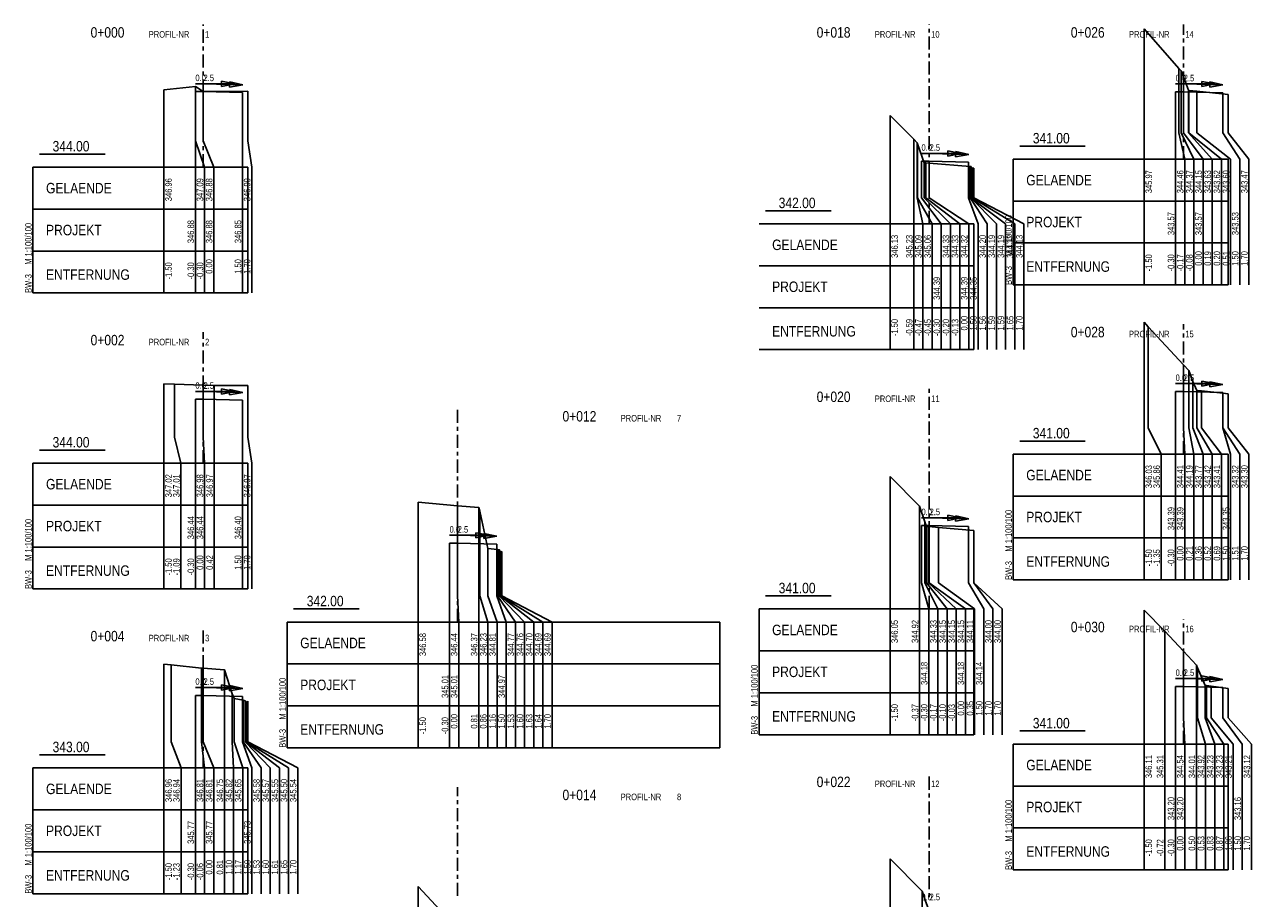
# Model space of a CAD drawing. Extents: x 3526101 to 3532074, y 5644640 to 5646351.
# Tile 3 of 5: x 3531234 to 3531702, y 5646017 to 5646351. Entities that reach past the tile are written whole.
import ezdxf

# ---------------------------------------------------------------- set-up
doc = ezdxf.new("R2010")
doc.units = 0
doc.header["$MEASUREMENT"] = 0
for name, color, linetype in [('54', 10, 'Continuous'), ('54_TXT', 10, 'Continuous'), ('55', 7, 'Continuous'), ('55_txt', 7, 'Continuous'), ('GELFBPR_01', 7, 'Continuous'), ('GELFBPR_03', 1, 'Continuous')]:
    doc.layers.add(name, color=color, linetype=linetype)
doc.styles.add('EARZ_EQ', font='EARZ_EQ.SHX', dxfattribs={"width": 0.875})

msp = doc.modelspace()

# ---------------------------------------------------------------- linework, layer by layer
at = {"layer": '54'}
for points in [[(3531298.81, 5646324.99), (3531301.81, 5646324.99), (3531316.81, 5646324.62)], [(3531672.93, 5646324.91), (3531675.93, 5646324.91), (3531690.93, 5646324.53)], [(3531575.93, 5646298.41), (3531578.93, 5646298.41), (3531593.93, 5646298.03)], [(3531298.81, 5646207.54), (3531301.81, 5646207.54), (3531316.81, 5646207.18)], [(3531672.93, 5646210.53), (3531675.93, 5646210.53), (3531690.93, 5646210.15)], [(3531575.93, 5646159.32), (3531578.93, 5646159.32), (3531593.93, 5646158.95)], [(3531395.82, 5646152.64), (3531398.82, 5646152.64), (3531413.82, 5646152.26)], [(3531298.81, 5646094.55), (3531301.81, 5646094.55), (3531316.81, 5646094.17)], [(3531672.93, 5646097.95), (3531675.93, 5646097.95), (3531690.93, 5646097.57)]]:
    msp.add_lwpolyline(points, dxfattribs=at)
at = {"layer": '55'}
for points in [[(3531660.93, 5646348.95), (3531674.22, 5646333.84), (3531675.11, 5646332.87), (3531675.93, 5646330.68), (3531677.86, 5646325.53), (3531677.93, 5646325.37), (3531681.05, 5646325.18), (3531692.93, 5646323.87)], [(3531286.81, 5646325.73), (3531298.82, 5646327), (3531301.81, 5646324.99), (3531318.81, 5646325.14)], [(3531563.93, 5646315.81), (3531573.01, 5646306.78), (3531574.28, 5646305.4), (3531574.43, 5646305.08), (3531576.94, 5646297.8), (3531577.65, 5646297.8), (3531578.93, 5646297.7), (3531594.52, 5646296.47), (3531594.81, 5646296.44), (3531594.82, 5646296.4), (3531595.38, 5646295.74), (3531595.93, 5646295.76)], [(3531660.93, 5646236.96), (3531662.46, 5646235.22), (3531675.93, 5646220.73), (3531678, 5646218.5), (3531679.55, 5646214.36), (3531681.09, 5646210.87), (3531682.86, 5646210.77), (3531690.99, 5646209.87), (3531692.93, 5646209.61)], [(3531286.81, 5646213.39), (3531290.88, 5646213.29), (3531301.81, 5646212.98), (3531306, 5646212.86), (3531318.81, 5646212.85)], [(3531563.93, 5646178.06), (3531575.22, 5646166.71), (3531577.26, 5646160.77), (3531577.91, 5646159.05), (3531578.64, 5646159), (3531578.93, 5646158.97), (3531582.4, 5646158.59), (3531595.9, 5646157.53), (3531595.93, 5646157.49)], [(3531383.82, 5646168.32), (3531398.82, 5646166.95), (3531406.95, 5646166.21), (3531407.4, 5646164.8), (3531410.38, 5646150.6), (3531414.16, 5646150.27), (3531414.81, 5646150.15), (3531415.13, 5646149.49), (3531415.2, 5646149.39), (3531415.82, 5646149.41)], [(3531660.93, 5646127.03), (3531668.76, 5646119.08), (3531675.93, 5646111.36), (3531680.88, 5646106.03), (3531681.23, 5646105.1), (3531684.25, 5646098.27), (3531684.67, 5646098.25), (3531686.56, 5646098.04), (3531692.93, 5646097.19)], [(3531286.82, 5646106.47), (3531289.5, 5646106.2), (3531301.18, 5646104.98), (3531301.81, 5646104.93), (3531309.89, 5646104.33), (3531312.84, 5646095.09), (3531313.55, 5646093.31), (3531317.09, 5646092.65), (3531317.83, 5646092.52), (3531317.92, 5646092.36), (3531318.3, 5646091.82), (3531318.81, 5646092.29)], [(3531563.93, 5646032.16), (3531576.14, 5646019.87), (3531577.49, 5646015.95), (3531578.88, 5646012.27), (3531578.93, 5646012.27), (3531580.44, 5646012.18), (3531588.5, 5646011.29), (3531595.92, 5646010.7)], [(3531383.82, 5646021.62), (3531392.17, 5646012.53), (3531394.59, 5646007.48), (3531394.91, 5646006.56), (3531398.82, 5646006.52), (3531407.03, 5646006.45), (3531409.87, 5646006.22), (3531414.76, 5646005.69), (3531415.07, 5646005.05), (3531415.17, 5646004.93), (3531415.82, 5646004.95)]]:
    msp.add_lwpolyline(points, dxfattribs=at)
at = {"layer": 'GELFBPR_01'}
for p, q in [((3531660.93, 5646348.95), (3531660.93, 5646251.21)), ((3531674.22, 5646333.84), (3531674.22, 5646309.21)), ((3531675.11, 5646309.21), (3531675.11, 5646332.87)), ((3531308.81, 5646327.99), (3531308.81, 5646328.99)), ((3531308.81, 5646328.99), (3531313.81, 5646327.99)), ((3531311.88, 5646327.74), (3531311.91, 5646328.74)), ((3531311.91, 5646328.74), (3531316.88, 5646327.62)), ((3531675.93, 5646330.68), (3531675.93, 5646309.21)), ((3531682.93, 5646327.91), (3531682.93, 5646328.91)), ((3531682.93, 5646328.91), (3531687.93, 5646327.91)), ((3531686.01, 5646327.66), (3531686.03, 5646328.66)), ((3531686.03, 5646328.66), (3531691, 5646327.53)), ((3531286.81, 5646325.73), (3531286.81, 5646248.15)), ((3531298.81, 5646327.99), (3531313.81, 5646327.99)), ((3531298.81, 5646306.15), (3531298.81, 5646324.99)), ((3531298.82, 5646327), (3531298.82, 5646306.15)), ((3531301.81, 5646306.15), (3531301.81, 5646324.99)), ((3531301.89, 5646327.99), (3531316.88, 5646327.62)), ((3531308.81, 5646327.99), (3531308.81, 5646326.99)), ((3531308.81, 5646326.99), (3531313.81, 5646327.99)), ((3531311.88, 5646327.74), (3531311.86, 5646326.74)), ((3531311.86, 5646326.74), (3531316.88, 5646327.62)), ((3531316.81, 5646306.15), (3531316.81, 5646324.62)), ((3531318.81, 5646325.14), (3531318.81, 5646306.15)), ((3531672.93, 5646327.91), (3531687.93, 5646327.91)), ((3531672.93, 5646309.21), (3531672.93, 5646324.91)), ((3531676.01, 5646327.91), (3531691, 5646327.53)), ((3531677.86, 5646309.21), (3531677.86, 5646325.53)), ((3531677.93, 5646325.37), (3531677.93, 5646309.21)), ((3531681.05, 5646309.21), (3531681.05, 5646325.18)), ((3531682.93, 5646327.91), (3531682.93, 5646326.91)), ((3531682.93, 5646326.91), (3531687.93, 5646327.91)), ((3531686.01, 5646327.66), (3531685.98, 5646326.66)), ((3531685.98, 5646326.66), (3531691, 5646327.53)), ((3531690.93, 5646324.53), (3531690.93, 5646309.21)), ((3531692.93, 5646309.21), (3531692.93, 5646323.87)), ((3531563.93, 5646315.81), (3531563.93, 5646226.51)), ((3531298.81, 5646296.15), (3531298.81, 5646306.15)), ((3531298.82, 5646306.15), (3531302.31, 5646296.15)), ((3531305.81, 5646296.15), (3531301.81, 5646306.15)), ((3531316.81, 5646296.15), (3531316.81, 5646306.15)), ((3531318.81, 5646306.15), (3531320.31, 5646296.15)), ((3531573.01, 5646284.51), (3531573.01, 5646306.78)), ((3531574.28, 5646305.4), (3531574.28, 5646284.51)), ((3531574.43, 5646284.51), (3531574.43, 5646305.08)), ((3531672.93, 5646299.21), (3531672.93, 5646309.21)), ((3531674.22, 5646309.21), (3531676.43, 5646299.21)), ((3531679.93, 5646299.21), (3531675.11, 5646309.21)), ((3531675.93, 5646309.21), (3531683.43, 5646299.21)), ((3531686.93, 5646299.21), (3531677.86, 5646309.21)), ((3531677.93, 5646309.21), (3531690.43, 5646299.21)), ((3531693.93, 5646299.21), (3531681.05, 5646309.21)), ((3531690.93, 5646309.21), (3531697.43, 5646299.21)), ((3531700.93, 5646299.21), (3531692.93, 5646309.21)), ((3531239.31, 5646301.15), (3531264.31, 5646301.15)), ((3531575.93, 5646301.41), (3531590.93, 5646301.41)), ((3531579.01, 5646301.4), (3531594, 5646301.02)), ((3531585.93, 5646301.41), (3531585.93, 5646302.41)), ((3531585.93, 5646302.41), (3531590.93, 5646301.41)), ((3531585.93, 5646301.41), (3531585.93, 5646300.41)), ((3531585.93, 5646300.41), (3531590.93, 5646301.41)), ((3531589.01, 5646301.15), (3531588.98, 5646300.15)), ((3531588.98, 5646300.15), (3531594, 5646301.02)), ((3531589.01, 5646301.15), (3531589.03, 5646302.15)), ((3531589.03, 5646302.15), (3531594, 5646301.02)), ((3531613.43, 5646304.21), (3531638.43, 5646304.21)), ((3531236.81, 5646248.15), (3531236.81, 5646296.15)), ((3531298.81, 5646296.15), (3531298.81, 5646248.15)), ((3531302.31, 5646296.15), (3531302.31, 5646248.15)), ((3531305.81, 5646296.15), (3531305.81, 5646248.15)), ((3531316.81, 5646296.15), (3531316.81, 5646248.15)), ((3531318.81, 5646296.15), (3531318.81, 5646248.15)), ((3531320.31, 5646296.15), (3531320.31, 5646248.15)), ((3531575.93, 5646298.41), (3531575.93, 5646284.51)), ((3531576.94, 5646284.51), (3531576.94, 5646297.8)), ((3531577.65, 5646297.8), (3531577.65, 5646284.51)), ((3531578.93, 5646298.41), (3531578.93, 5646297.7)), ((3531578.93, 5646284.51), (3531578.93, 5646297.7)), ((3531593.93, 5646284.51), (3531593.93, 5646298.03)), ((3531594.52, 5646296.47), (3531594.52, 5646284.51)), ((3531594.81, 5646284.51), (3531594.81, 5646296.44)), ((3531594.82, 5646296.4), (3531594.82, 5646284.51)), ((3531595.38, 5646284.51), (3531595.38, 5646295.74)), ((3531595.93, 5646295.76), (3531595.93, 5646284.51)), ((3531610.93, 5646251.21), (3531610.93, 5646299.21)), ((3531672.93, 5646299.21), (3531672.93, 5646251.21)), ((3531676.43, 5646299.21), (3531676.43, 5646251.21)), ((3531679.93, 5646299.21), (3531679.93, 5646251.21)), ((3531683.43, 5646299.21), (3531683.43, 5646251.21)), ((3531686.93, 5646299.21), (3531686.93, 5646251.21)), ((3531690.43, 5646299.21), (3531690.43, 5646251.21)), ((3531692.93, 5646299.21), (3531692.93, 5646251.21)), ((3531693.93, 5646299.21), (3531693.93, 5646251.21)), ((3531697.43, 5646299.21), (3531697.43, 5646251.21)), ((3531700.93, 5646299.21), (3531700.93, 5646251.21)), ((3531573.01, 5646274.51), (3531573.01, 5646284.51)), ((3531574.28, 5646284.51), (3531576.51, 5646274.51)), ((3531580.01, 5646274.51), (3531574.43, 5646284.51)), ((3531575.93, 5646284.51), (3531583.51, 5646274.51)), ((3531587.01, 5646274.51), (3531576.94, 5646284.51)), ((3531577.65, 5646284.51), (3531590.51, 5646274.51)), ((3531594.01, 5646274.51), (3531578.93, 5646284.51)), ((3531597.51, 5646274.51), (3531593.93, 5646284.51)), ((3531594.52, 5646284.51), (3531601.01, 5646274.51)), ((3531604.51, 5646274.51), (3531594.81, 5646284.51)), ((3531594.82, 5646284.51), (3531608.01, 5646274.51)), ((3531611.51, 5646274.51), (3531595.38, 5646284.51)), ((3531595.93, 5646284.51), (3531615.01, 5646274.51)), ((3531610.93, 5646283.21), (3531692.93, 5646283.21)), ((3531236.81, 5646280.15), (3531318.81, 5646280.15)), ((3531516.43, 5646279.51), (3531541.43, 5646279.51)), ((3531573.01, 5646274.51), (3531573.01, 5646226.51)), ((3531576.51, 5646274.51), (3531576.51, 5646226.51)), ((3531580.01, 5646274.51), (3531580.01, 5646226.51)), ((3531583.51, 5646274.51), (3531583.51, 5646226.51)), ((3531587.01, 5646274.51), (3531587.01, 5646226.51)), ((3531590.51, 5646274.51), (3531590.51, 5646226.51)), ((3531594.01, 5646274.51), (3531594.01, 5646226.51)), ((3531595.93, 5646274.51), (3531595.93, 5646226.51)), ((3531597.51, 5646274.51), (3531597.51, 5646226.51)), ((3531601.01, 5646274.51), (3531601.01, 5646226.51)), ((3531604.51, 5646274.51), (3531604.51, 5646226.51)), ((3531608.01, 5646274.51), (3531608.01, 5646226.51)), ((3531611.51, 5646274.51), (3531611.51, 5646226.51)), ((3531615.01, 5646274.51), (3531615.01, 5646226.51)), ((3531236.81, 5646264.15), (3531318.81, 5646264.15)), ((3531610.93, 5646267.21), (3531692.93, 5646267.21)), ((3531513.93, 5646258.51), (3531595.93, 5646258.51)), ((3531692.93, 5646251.21), (3531610.93, 5646251.21)), ((3531318.81, 5646248.15), (3531236.81, 5646248.15)), ((3531513.93, 5646242.51), (3531595.93, 5646242.51)), ((3531660.93, 5646236.96), (3531660.93, 5646138.63)), ((3531662.46, 5646196.63), (3531662.46, 5646235.22)), ((3531595.93, 5646226.51), (3531513.93, 5646226.51)), ((3531675.93, 5646196.63), (3531675.93, 5646220.73)), ((3531678, 5646196.63), (3531678, 5646218.5)), ((3531286.81, 5646213.39), (3531286.81, 5646135.16)), ((3531290.88, 5646193.16), (3531290.88, 5646213.29)), ((3531301.81, 5646193.16), (3531301.81, 5646212.98)), ((3531306, 5646193.16), (3531306, 5646212.86)), ((3531308.81, 5646210.54), (3531308.81, 5646211.55)), ((3531308.81, 5646211.55), (3531313.81, 5646210.54)), ((3531311.88, 5646210.3), (3531311.91, 5646211.3)), ((3531311.91, 5646211.3), (3531316.88, 5646210.17)), ((3531318.81, 5646193.16), (3531318.81, 5646212.85)), ((3531672.93, 5646213.53), (3531687.93, 5646213.53)), ((3531676.01, 5646213.53), (3531691, 5646213.15)), ((3531679.55, 5646214.36), (3531679.55, 5646196.63)), ((3531682.93, 5646213.53), (3531682.93, 5646214.53)), ((3531682.93, 5646214.53), (3531687.93, 5646213.53)), ((3531682.93, 5646213.53), (3531682.93, 5646212.53)), ((3531682.93, 5646212.53), (3531687.93, 5646213.53)), ((3531686.01, 5646213.28), (3531685.98, 5646212.28)), ((3531685.98, 5646212.28), (3531691, 5646213.15)), ((3531686.01, 5646213.28), (3531686.03, 5646214.28)), ((3531686.03, 5646214.28), (3531691, 5646213.15)), ((3531298.81, 5646210.54), (3531313.81, 5646210.54)), ((3531298.81, 5646207.54), (3531298.81, 5646193.16)), ((3531301.89, 5646210.54), (3531316.88, 5646210.17)), ((3531308.81, 5646210.54), (3531308.81, 5646209.55)), ((3531308.81, 5646209.55), (3531313.81, 5646210.54)), ((3531311.88, 5646210.3), (3531311.86, 5646209.3)), ((3531311.86, 5646209.3), (3531316.88, 5646210.17)), ((3531316.81, 5646207.18), (3531316.81, 5646193.16)), ((3531672.93, 5646210.53), (3531672.93, 5646196.63)), ((3531681.09, 5646196.63), (3531681.09, 5646210.87)), ((3531682.86, 5646210.77), (3531682.86, 5646196.63)), ((3531690.93, 5646196.63), (3531690.93, 5646210.15)), ((3531690.99, 5646209.87), (3531690.99, 5646196.63)), ((3531692.93, 5646196.63), (3531692.93, 5646209.61)), ((3531293.31, 5646183.16), (3531290.88, 5646193.16)), ((3531298.81, 5646193.16), (3531298.81, 5646183.16)), ((3531302.31, 5646183.16), (3531301.81, 5646193.16)), ((3531306, 5646183.16), (3531306, 5646193.16)), ((3531316.81, 5646193.16), (3531316.81, 5646183.16)), ((3531320.31, 5646183.16), (3531318.81, 5646193.16)), ((3531667.43, 5646186.63), (3531662.46, 5646196.63)), ((3531672.93, 5646196.63), (3531672.93, 5646186.63)), ((3531676.43, 5646186.63), (3531675.93, 5646196.63)), ((3531679.93, 5646186.63), (3531678, 5646196.63)), ((3531679.55, 5646196.63), (3531683.43, 5646186.63)), ((3531686.93, 5646186.63), (3531681.09, 5646196.63)), ((3531682.86, 5646196.63), (3531690.43, 5646186.63)), ((3531693.93, 5646186.63), (3531690.93, 5646196.63)), ((3531690.99, 5646196.63), (3531697.43, 5646186.63)), ((3531700.93, 5646186.63), (3531692.93, 5646196.63)), ((3531239.31, 5646188.16), (3531264.31, 5646188.16)), ((3531613.43, 5646191.63), (3531638.43, 5646191.63)), ((3531236.81, 5646135.16), (3531236.81, 5646183.16)), ((3531293.31, 5646183.16), (3531293.31, 5646135.16)), ((3531298.81, 5646183.16), (3531298.81, 5646135.16)), ((3531302.31, 5646183.16), (3531302.31, 5646135.16)), ((3531306, 5646183.16), (3531306, 5646135.16)), ((3531316.81, 5646183.16), (3531316.81, 5646135.16)), ((3531318.81, 5646183.16), (3531318.81, 5646135.16)), ((3531320.31, 5646183.16), (3531320.31, 5646135.16)), ((3531610.93, 5646138.63), (3531610.93, 5646186.63)), ((3531667.43, 5646186.63), (3531667.43, 5646138.63)), ((3531672.93, 5646186.63), (3531672.93, 5646138.63)), ((3531676.43, 5646186.63), (3531676.43, 5646138.63)), ((3531679.93, 5646186.63), (3531679.93, 5646138.63)), ((3531683.43, 5646186.63), (3531683.43, 5646138.63)), ((3531686.93, 5646186.63), (3531686.93, 5646138.63)), ((3531690.43, 5646186.63), (3531690.43, 5646138.63)), ((3531692.93, 5646186.63), (3531692.93, 5646138.63)), ((3531693.93, 5646186.63), (3531693.93, 5646138.63)), ((3531697.43, 5646186.63), (3531697.43, 5646138.63)), ((3531700.93, 5646186.63), (3531700.93, 5646138.63)), ((3531563.93, 5646178.06), (3531563.93, 5646079.52)), ((3531610.93, 5646170.63), (3531692.93, 5646170.63)), ((3531236.81, 5646167.16), (3531318.81, 5646167.16)), ((3531383.82, 5646168.32), (3531383.82, 5646074.54)), ((3531398.82, 5646166.95), (3531398.82, 5646132.54)), ((3531406.95, 5646132.54), (3531406.95, 5646166.21)), ((3531407.4, 5646164.8), (3531407.4, 5646132.54)), ((3531575.22, 5646137.52), (3531575.22, 5646166.71)), ((3531575.93, 5646162.32), (3531590.93, 5646162.32)), ((3531577.26, 5646137.52), (3531577.26, 5646160.77)), ((3531579.01, 5646162.32), (3531594, 5646161.95)), ((3531585.93, 5646162.32), (3531585.93, 5646163.32)), ((3531585.93, 5646163.32), (3531590.93, 5646162.32)), ((3531585.93, 5646162.32), (3531585.93, 5646161.32)), ((3531585.93, 5646161.32), (3531590.93, 5646162.32)), ((3531589, 5646162.07), (3531588.98, 5646161.07)), ((3531588.98, 5646161.07), (3531594, 5646161.95)), ((3531589, 5646162.07), (3531589.03, 5646163.07)), ((3531589.03, 5646163.07), (3531594, 5646161.95)), ((3531395.82, 5646155.64), (3531410.82, 5646155.64)), ((3531398.9, 5646155.64), (3531413.89, 5646155.26)), ((3531405.82, 5646155.64), (3531405.82, 5646156.64)), ((3531405.82, 5646156.64), (3531410.82, 5646155.64)), ((3531405.82, 5646155.64), (3531405.82, 5646154.64)), ((3531405.82, 5646154.64), (3531410.82, 5646155.64)), ((3531408.9, 5646155.39), (3531408.87, 5646154.39)), ((3531408.87, 5646154.39), (3531413.89, 5646155.26)), ((3531408.9, 5646155.39), (3531408.92, 5646156.39)), ((3531408.92, 5646156.39), (3531413.89, 5646155.26)), ((3531575.93, 5646159.32), (3531575.93, 5646137.52)), ((3531577.91, 5646159.05), (3531577.91, 5646137.52)), ((3531578.64, 5646137.52), (3531578.64, 5646159)), ((3531578.93, 5646158.97), (3531578.93, 5646159.32)), ((3531578.93, 5646158.97), (3531578.93, 5646137.52)), ((3531582.4, 5646158.59), (3531582.4, 5646137.52)), ((3531593.93, 5646137.52), (3531593.93, 5646158.95)), ((3531595.9, 5646157.53), (3531595.9, 5646137.52)), ((3531595.93, 5646137.52), (3531595.93, 5646157.49)), ((3531236.81, 5646151.16), (3531318.81, 5646151.16)), ((3531395.82, 5646132.54), (3531395.82, 5646152.64)), ((3531410.38, 5646132.54), (3531410.38, 5646150.6)), ((3531413.82, 5646152.26), (3531413.82, 5646132.54)), ((3531414.16, 5646132.54), (3531414.16, 5646150.27)), ((3531610.93, 5646154.63), (3531692.93, 5646154.63)), ((3531414.81, 5646150.15), (3531414.81, 5646132.54)), ((3531415.13, 5646132.54), (3531415.13, 5646149.49)), ((3531415.2, 5646149.39), (3531415.2, 5646132.54)), ((3531415.82, 5646132.54), (3531415.82, 5646149.41)), ((3531575.22, 5646127.52), (3531575.22, 5646137.52)), ((3531575.93, 5646137.52), (3531578.72, 5646127.52)), ((3531582.22, 5646127.52), (3531577.26, 5646137.52)), ((3531577.91, 5646137.52), (3531585.72, 5646127.52)), ((3531589.22, 5646127.52), (3531578.64, 5646137.52)), ((3531578.93, 5646137.52), (3531592.72, 5646127.52)), ((3531582.4, 5646137.52), (3531596.22, 5646127.52)), ((3531599.72, 5646127.52), (3531593.93, 5646137.52)), ((3531595.9, 5646137.52), (3531603.22, 5646127.52)), ((3531606.72, 5646127.52), (3531595.93, 5646137.52)), ((3531692.93, 5646138.63), (3531610.93, 5646138.63)), ((3531318.81, 5646135.16), (3531236.81, 5646135.16)), ((3531395.82, 5646122.54), (3531395.82, 5646132.54)), ((3531398.82, 5646132.54), (3531399.32, 5646122.54)), ((3531406.95, 5646122.54), (3531406.95, 5646132.54)), ((3531407.4, 5646132.54), (3531410.45, 5646122.54)), ((3531413.95, 5646122.54), (3531410.38, 5646132.54)), ((3531413.82, 5646132.54), (3531417.45, 5646122.54)), ((3531420.95, 5646122.54), (3531414.16, 5646132.54)), ((3531414.81, 5646132.54), (3531424.45, 5646122.54)), ((3531427.95, 5646122.54), (3531415.13, 5646132.54)), ((3531415.2, 5646132.54), (3531431.45, 5646122.54)), ((3531434.95, 5646122.54), (3531415.82, 5646132.54)), ((3531516.43, 5646132.52), (3531541.43, 5646132.52)), ((3531336.31, 5646127.54), (3531361.31, 5646127.54)), ((3531513.93, 5646079.52), (3531513.93, 5646127.52)), ((3531575.22, 5646127.52), (3531575.22, 5646079.52)), ((3531578.72, 5646127.52), (3531578.72, 5646079.52)), ((3531582.22, 5646127.52), (3531582.22, 5646079.52)), ((3531585.72, 5646127.52), (3531585.72, 5646079.52)), ((3531589.22, 5646127.52), (3531589.22, 5646079.52)), ((3531592.72, 5646127.52), (3531592.72, 5646079.52)), ((3531595.93, 5646127.52), (3531595.93, 5646079.52)), ((3531596.22, 5646127.52), (3531596.22, 5646079.52)), ((3531599.72, 5646127.52), (3531599.72, 5646079.52)), ((3531603.22, 5646127.52), (3531603.22, 5646079.52)), ((3531606.72, 5646127.52), (3531606.72, 5646079.52)), ((3531660.93, 5646127.03), (3531660.93, 5646027.95)), ((3531333.81, 5646074.54), (3531333.81, 5646122.54)), ((3531395.82, 5646122.54), (3531395.82, 5646074.54)), ((3531399.32, 5646122.54), (3531399.32, 5646074.54)), ((3531406.95, 5646122.54), (3531406.95, 5646074.54)), ((3531410.45, 5646122.54), (3531410.45, 5646074.54)), ((3531413.95, 5646122.54), (3531413.95, 5646074.54)), ((3531417.45, 5646122.54), (3531417.45, 5646074.54)), ((3531420.95, 5646122.54), (3531420.95, 5646074.54)), ((3531424.45, 5646122.54), (3531424.45, 5646074.54)), ((3531427.95, 5646122.54), (3531427.95, 5646074.54)), ((3531431.45, 5646122.54), (3531431.45, 5646074.54)), ((3531434.95, 5646122.54), (3531434.95, 5646074.54)), ((3531498.93, 5646122.54), (3531498.93, 5646074.54)), ((3531668.76, 5646085.95), (3531668.76, 5646119.08)), ((3531513.93, 5646111.52), (3531595.93, 5646111.52)), ((3531675.93, 5646085.95), (3531675.93, 5646111.36)), ((3531286.82, 5646106.47), (3531286.82, 5646018.85)), ((3531289.5, 5646076.85), (3531289.5, 5646106.2)), ((3531301.18, 5646076.85), (3531301.18, 5646104.98)), ((3531301.81, 5646104.93), (3531301.81, 5646076.85)), ((3531309.89, 5646076.85), (3531309.89, 5646104.33)), ((3531333.81, 5646106.54), (3531498.93, 5646106.54)), ((3531680.88, 5646085.95), (3531680.88, 5646106.03)), ((3531681.23, 5646105.1), (3531681.23, 5646085.95)), ((3531672.93, 5646100.95), (3531687.93, 5646100.95)), ((3531676.01, 5646100.95), (3531691, 5646100.57)), ((3531682.93, 5646100.95), (3531682.93, 5646101.95)), ((3531682.93, 5646101.95), (3531687.93, 5646100.95)), ((3531682.93, 5646100.95), (3531682.93, 5646099.95)), ((3531682.93, 5646099.95), (3531687.93, 5646100.95)), ((3531686.01, 5646100.7), (3531685.98, 5646099.7)), ((3531685.98, 5646099.7), (3531691, 5646100.57)), ((3531686.01, 5646100.7), (3531686.03, 5646101.7)), ((3531686.03, 5646101.7), (3531691, 5646100.57)), ((3531298.81, 5646097.55), (3531313.81, 5646097.55)), ((3531298.81, 5646094.55), (3531298.81, 5646076.85)), ((3531301.89, 5646097.55), (3531316.88, 5646097.17)), ((3531308.81, 5646097.55), (3531308.81, 5646098.55)), ((3531308.81, 5646098.55), (3531313.81, 5646097.55)), ((3531308.81, 5646097.55), (3531308.81, 5646096.55)), ((3531308.81, 5646096.55), (3531313.81, 5646097.55)), ((3531311.89, 5646097.3), (3531311.86, 5646096.3)), ((3531311.86, 5646096.3), (3531316.88, 5646097.17)), ((3531311.89, 5646097.3), (3531311.91, 5646098.3)), ((3531311.91, 5646098.3), (3531316.88, 5646097.17)), ((3531312.84, 5646095.09), (3531312.84, 5646076.85)), ((3531316.81, 5646094.17), (3531316.81, 5646076.85)), ((3531513.93, 5646095.52), (3531595.93, 5646095.52)), ((3531672.93, 5646097.95), (3531672.93, 5646085.95)), ((3531684.25, 5646085.95), (3531684.25, 5646098.27)), ((3531684.67, 5646098.25), (3531684.67, 5646085.95)), ((3531686.56, 5646085.95), (3531686.56, 5646098.04)), ((3531690.93, 5646097.57), (3531690.93, 5646085.95)), ((3531692.93, 5646085.95), (3531692.93, 5646097.19)), ((3531313.55, 5646076.85), (3531313.55, 5646093.31)), ((3531317.09, 5646076.85), (3531317.09, 5646092.65)), ((3531317.83, 5646092.52), (3531317.83, 5646076.85)), ((3531317.92, 5646076.85), (3531317.92, 5646092.36)), ((3531318.3, 5646091.82), (3531318.3, 5646076.85)), ((3531318.81, 5646076.85), (3531318.81, 5646092.29)), ((3531333.81, 5646090.54), (3531498.93, 5646090.54)), ((3531668.76, 5646075.95), (3531668.76, 5646085.95)), ((3531672.93, 5646085.95), (3531672.93, 5646075.95)), ((3531676.43, 5646075.95), (3531675.93, 5646085.95)), ((3531680.88, 5646075.95), (3531680.88, 5646085.95)), ((3531681.23, 5646085.95), (3531684.38, 5646075.95)), ((3531687.88, 5646075.95), (3531684.25, 5646085.95)), ((3531684.67, 5646085.95), (3531691.38, 5646075.95)), ((3531694.88, 5646075.95), (3531686.56, 5646085.95)), ((3531690.93, 5646085.95), (3531698.38, 5646075.95)), ((3531701.88, 5646075.95), (3531692.93, 5646085.95)), ((3531613.43, 5646080.95), (3531638.43, 5646080.95)), ((3531293.32, 5646066.85), (3531289.5, 5646076.85)), ((3531298.81, 5646076.85), (3531298.81, 5646066.85)), ((3531302.31, 5646066.85), (3531301.18, 5646076.85)), ((3531301.81, 5646076.85), (3531305.81, 5646066.85)), ((3531309.89, 5646066.85), (3531309.89, 5646076.85)), ((3531312.84, 5646076.85), (3531313.39, 5646066.85)), ((3531316.89, 5646066.85), (3531313.55, 5646076.85)), ((3531316.81, 5646076.85), (3531320.39, 5646066.85)), ((3531323.89, 5646066.85), (3531317.09, 5646076.85)), ((3531317.83, 5646076.85), (3531327.39, 5646066.85)), ((3531330.89, 5646066.85), (3531317.92, 5646076.85)), ((3531318.3, 5646076.85), (3531334.39, 5646066.85)), ((3531337.89, 5646066.85), (3531318.81, 5646076.85)), ((3531595.93, 5646079.52), (3531513.93, 5646079.52)), ((3531610.93, 5646027.95), (3531610.93, 5646075.95)), ((3531668.76, 5646075.95), (3531668.76, 5646027.95)), ((3531672.93, 5646075.95), (3531672.93, 5646027.95)), ((3531676.43, 5646075.95), (3531676.43, 5646027.95)), ((3531680.88, 5646075.95), (3531680.88, 5646027.95)), ((3531684.38, 5646075.95), (3531684.38, 5646027.95)), ((3531687.88, 5646075.95), (3531687.88, 5646027.95)), ((3531691.38, 5646075.95), (3531691.38, 5646027.95)), ((3531692.93, 5646075.95), (3531692.93, 5646027.95)), ((3531694.88, 5646075.95), (3531694.88, 5646027.95)), ((3531698.38, 5646075.95), (3531698.38, 5646027.95)), ((3531701.88, 5646075.95), (3531701.88, 5646027.95)), ((3531239.31, 5646071.85), (3531264.31, 5646071.85)), ((3531498.93, 5646074.54), (3531333.81, 5646074.54)), ((3531236.81, 5646018.85), (3531236.81, 5646066.85)), ((3531293.32, 5646066.85), (3531293.32, 5646018.85)), ((3531298.81, 5646066.85), (3531298.81, 5646018.85)), ((3531302.31, 5646066.85), (3531302.31, 5646018.85)), ((3531305.81, 5646066.85), (3531305.81, 5646018.85)), ((3531309.89, 5646066.85), (3531309.89, 5646018.85)), ((3531313.39, 5646066.85), (3531313.39, 5646018.85)), ((3531316.89, 5646066.85), (3531316.89, 5646018.85)), ((3531318.81, 5646066.85), (3531318.81, 5646018.85)), ((3531320.39, 5646066.85), (3531320.39, 5646018.85)), ((3531323.89, 5646066.85), (3531323.89, 5646018.85)), ((3531327.39, 5646066.85), (3531327.39, 5646018.85)), ((3531330.89, 5646066.85), (3531330.89, 5646018.85)), ((3531334.39, 5646066.85), (3531334.39, 5646018.85)), ((3531337.89, 5646066.85), (3531337.89, 5646018.85)), ((3531610.93, 5646059.95), (3531692.93, 5646059.95)), ((3531236.81, 5646050.85), (3531318.81, 5646050.85)), ((3531610.93, 5646043.95), (3531692.93, 5646043.95)), ((3531236.81, 5646034.85), (3531318.81, 5646034.85)), ((3531563.93, 5646032.16), (3531563.93, 5645934.53)), ((3531692.93, 5646027.95), (3531610.93, 5646027.95)), ((3531383.82, 5646021.62), (3531383.82, 5645932.02)), ((3531576.14, 5646019.87), (3531576.14, 5645992.53)), ((3531318.81, 5646018.85), (3531236.81, 5646018.85))]:
    msp.add_line(p, q, dxfattribs=at)
at = {"layer": 'GELFBPR_03'}
for p, q in [((3531301.81, 5646350.15), (3531301.81, 5646350.59)), ((3531301.81, 5646343.65), (3531301.81, 5646348.65)), ((3531578.93, 5646350.51), (3531578.93, 5646350.59)), ((3531578.93, 5646347.51), (3531578.93, 5646349.01)), ((3531675.93, 5646346.71), (3531675.93, 5646350.59)), ((3531578.93, 5646341.01), (3531578.93, 5646346.01)), ((3531675.93, 5646343.71), (3531675.93, 5646345.21)), ((3531675.93, 5646337.21), (3531675.93, 5646342.21)), ((3531301.81, 5646340.65), (3531301.81, 5646342.15)), ((3531301.81, 5646334.15), (3531301.81, 5646339.15)), ((3531578.93, 5646338.01), (3531578.93, 5646339.51)), ((3531578.93, 5646331.51), (3531578.93, 5646336.51)), ((3531675.93, 5646334.21), (3531675.93, 5646335.71)), ((3531301.81, 5646331.15), (3531301.81, 5646332.65)), ((3531301.81, 5646324.65), (3531301.81, 5646329.65)), ((3531578.93, 5646328.51), (3531578.93, 5646330.01)), ((3531675.93, 5646327.71), (3531675.93, 5646332.71)), ((3531578.93, 5646322.01), (3531578.93, 5646327.01)), ((3531675.93, 5646324.71), (3531675.93, 5646326.21)), ((3531301.81, 5646321.65), (3531301.81, 5646323.15)), ((3531301.81, 5646315.15), (3531301.81, 5646320.15)), ((3531578.93, 5646319.01), (3531578.93, 5646320.51)), ((3531675.93, 5646318.21), (3531675.93, 5646323.21)), ((3531578.93, 5646312.51), (3531578.93, 5646317.51)), ((3531675.93, 5646315.21), (3531675.93, 5646316.71)), ((3531301.81, 5646312.15), (3531301.81, 5646313.65)), ((3531301.81, 5646305.65), (3531301.81, 5646310.65)), ((3531578.93, 5646309.51), (3531578.93, 5646311.01)), ((3531675.93, 5646308.71), (3531675.93, 5646313.71)), ((3531578.93, 5646303.01), (3531578.93, 5646308.01)), ((3531675.93, 5646305.71), (3531675.93, 5646307.21)), ((3531301.81, 5646302.65), (3531301.81, 5646304.15)), ((3531301.81, 5646296.15), (3531301.81, 5646301.15)), ((3531578.93, 5646300.01), (3531578.93, 5646301.51)), ((3531675.93, 5646299.21), (3531675.93, 5646304.21)), ((3531236.81, 5646296.15), (3531318.81, 5646296.15)), ((3531578.93, 5646293.51), (3531578.93, 5646298.51)), ((3531610.93, 5646299.21), (3531692.93, 5646299.21)), ((3531578.93, 5646290.51), (3531578.93, 5646292.01)), ((3531578.93, 5646284.01), (3531578.93, 5646289.01)), ((3531578.93, 5646281.01), (3531578.93, 5646282.51)), ((3531578.93, 5646274.51), (3531578.93, 5646279.51)), ((3531513.93, 5646274.51), (3531595.93, 5646274.51)), ((3531675.93, 5646234.13), (3531675.93, 5646236.21)), ((3531301.81, 5646230.66), (3531301.81, 5646233.15)), ((3531675.93, 5646231.13), (3531675.93, 5646232.63)), ((3531301.81, 5646227.66), (3531301.81, 5646229.16)), ((3531301.81, 5646221.16), (3531301.81, 5646226.16)), ((3531675.93, 5646224.63), (3531675.93, 5646229.63)), ((3531675.93, 5646221.63), (3531675.93, 5646223.13)), ((3531301.81, 5646218.16), (3531301.81, 5646219.66)), ((3531301.81, 5646211.66), (3531301.81, 5646216.66)), ((3531675.93, 5646215.13), (3531675.93, 5646220.13)), ((3531578.93, 5646210.02), (3531578.93, 5646211.51)), ((3531675.93, 5646212.13), (3531675.93, 5646213.63)), ((3531301.81, 5646208.66), (3531301.81, 5646210.16)), ((3531301.81, 5646202.16), (3531301.81, 5646207.16)), ((3531578.93, 5646203.52), (3531578.93, 5646208.52)), ((3531675.93, 5646205.63), (3531675.93, 5646210.63)), ((3531398.82, 5646198.54), (3531398.82, 5646203.54)), ((3531578.93, 5646200.52), (3531578.93, 5646202.02)), ((3531675.93, 5646202.63), (3531675.93, 5646204.13)), ((3531301.81, 5646199.16), (3531301.81, 5646200.66)), ((3531301.81, 5646192.66), (3531301.81, 5646197.66)), ((3531398.82, 5646195.54), (3531398.82, 5646197.04)), ((3531578.93, 5646194.02), (3531578.93, 5646199.02)), ((3531675.93, 5646196.13), (3531675.93, 5646201.13)), ((3531398.82, 5646189.04), (3531398.82, 5646194.04)), ((3531578.93, 5646191.02), (3531578.93, 5646192.52)), ((3531675.93, 5646193.13), (3531675.93, 5646194.63)), ((3531301.81, 5646189.66), (3531301.81, 5646191.16)), ((3531301.81, 5646183.16), (3531301.81, 5646188.16)), ((3531578.93, 5646184.52), (3531578.93, 5646189.52)), ((3531675.93, 5646186.63), (3531675.93, 5646191.63)), ((3531236.81, 5646183.16), (3531318.81, 5646183.16)), ((3531398.82, 5646186.04), (3531398.82, 5646187.54)), ((3531398.82, 5646179.54), (3531398.82, 5646184.54)), ((3531578.93, 5646181.52), (3531578.93, 5646183.02)), ((3531610.93, 5646186.63), (3531692.93, 5646186.63)), ((3531578.93, 5646175.02), (3531578.93, 5646180.02)), ((3531398.82, 5646176.54), (3531398.82, 5646178.04)), ((3531398.82, 5646170.04), (3531398.82, 5646175.04)), ((3531578.93, 5646172.02), (3531578.93, 5646173.52)), ((3531578.93, 5646165.52), (3531578.93, 5646170.52)), ((3531398.82, 5646167.04), (3531398.82, 5646168.54)), ((3531398.82, 5646160.54), (3531398.82, 5646165.54)), ((3531578.93, 5646162.52), (3531578.93, 5646164.02)), ((3531578.93, 5646156.02), (3531578.93, 5646161.02)), ((3531398.82, 5646157.54), (3531398.82, 5646159.04)), ((3531398.82, 5646151.04), (3531398.82, 5646156.04)), ((3531578.93, 5646153.02), (3531578.93, 5646154.52)), ((3531578.93, 5646146.52), (3531578.93, 5646151.52)), ((3531398.82, 5646148.04), (3531398.82, 5646149.54)), ((3531398.82, 5646141.54), (3531398.82, 5646146.54)), ((3531578.93, 5646143.52), (3531578.93, 5646145.02)), ((3531578.93, 5646137.02), (3531578.93, 5646142.02)), ((3531398.82, 5646138.54), (3531398.82, 5646140.04)), ((3531398.82, 5646132.04), (3531398.82, 5646137.04)), ((3531578.93, 5646134.02), (3531578.93, 5646135.52)), ((3531578.93, 5646127.52), (3531578.93, 5646132.52)), ((3531398.82, 5646129.04), (3531398.82, 5646130.54)), ((3531398.82, 5646122.54), (3531398.82, 5646127.54)), ((3531513.93, 5646127.52), (3531595.93, 5646127.52)), ((3531333.81, 5646122.54), (3531498.93, 5646122.54)), ((3531675.93, 5646123.45), (3531675.93, 5646123.63)), ((3531301.81, 5646114.35), (3531301.81, 5646119.35)), ((3531675.93, 5646120.45), (3531675.93, 5646121.95)), ((3531675.93, 5646113.95), (3531675.93, 5646118.95)), ((3531301.81, 5646111.35), (3531301.81, 5646112.85)), ((3531301.81, 5646104.85), (3531301.81, 5646109.85)), ((3531675.93, 5646110.95), (3531675.93, 5646112.45)), ((3531675.93, 5646104.45), (3531675.93, 5646109.45)), ((3531301.81, 5646101.85), (3531301.81, 5646103.35)), ((3531301.81, 5646095.35), (3531301.81, 5646100.35)), ((3531675.93, 5646101.45), (3531675.93, 5646102.95)), ((3531675.93, 5646094.95), (3531675.93, 5646099.95)), ((3531301.81, 5646092.35), (3531301.81, 5646093.85)), ((3531301.81, 5646085.85), (3531301.81, 5646090.85)), ((3531675.93, 5646091.95), (3531675.93, 5646093.45)), ((3531675.93, 5646085.45), (3531675.93, 5646090.45)), ((3531301.81, 5646082.85), (3531301.81, 5646084.35)), ((3531301.81, 5646076.35), (3531301.81, 5646081.35)), ((3531675.93, 5646082.45), (3531675.93, 5646083.95)), ((3531675.93, 5646075.95), (3531675.93, 5646080.95)), ((3531610.93, 5646075.95), (3531692.93, 5646075.95)), ((3531301.81, 5646073.35), (3531301.81, 5646074.85)), ((3531301.81, 5646066.85), (3531301.81, 5646071.85)), ((3531236.81, 5646066.85), (3531318.81, 5646066.85)), ((3531578.93, 5646058.53), (3531578.93, 5646063.53)), ((3531398.82, 5646056.02), (3531398.82, 5646059.54)), ((3531578.93, 5646055.53), (3531578.93, 5646057.03)), ((3531398.82, 5646053.02), (3531398.82, 5646054.52)), ((3531578.93, 5646049.03), (3531578.93, 5646054.03)), ((3531398.82, 5646046.52), (3531398.82, 5646051.52)), ((3531578.93, 5646046.03), (3531578.93, 5646047.53)), ((3531398.82, 5646043.52), (3531398.82, 5646045.02)), ((3531578.93, 5646039.53), (3531578.93, 5646044.53)), ((3531398.82, 5646037.02), (3531398.82, 5646042.02)), ((3531578.93, 5646036.53), (3531578.93, 5646038.03)), ((3531398.82, 5646034.02), (3531398.82, 5646035.52)), ((3531578.93, 5646030.03), (3531578.93, 5646035.03)), ((3531398.82, 5646027.52), (3531398.82, 5646032.52)), ((3531578.93, 5646027.03), (3531578.93, 5646028.53)), ((3531398.82, 5646024.52), (3531398.82, 5646026.02)), ((3531578.93, 5646020.53), (3531578.93, 5646025.53)), ((3531398.82, 5646018.02), (3531398.82, 5646023.02)), ((3531578.93, 5646017.53), (3531578.93, 5646019.03))]:
    msp.add_line(p, q, dxfattribs=at)

# ---------------------------------------------------------------- texts
at = {"layer": '54_TXT', "style": 'EARZ_EQ', "width": 0.86}
for s, p in [('343.57', (3531672.43, 5646270.21)), ('343.57', (3531682.93, 5646270.21)), ('343.53', (3531696.93, 5646270.21)), ('346.88', (3531298.31, 5646267.15)), ('346.88', (3531305.31, 5646267.15)), ('346.85', (3531316.31, 5646267.15)), ('-0.30', (3531672.43, 5646256.36)), ('1.50', (3531696.93, 5646258.51)), ('-0.30', (3531298.31, 5646253.3)), ('1.50', (3531316.31, 5646255.45)), ('344.39', (3531583.01, 5646245.51)), ('344.39', (3531593.51, 5646245.51)), ('344.35', (3531597.01, 5646245.51)), ('1.50', (3531597.01, 5646233.81)), ('-0.30', (3531583.01, 5646231.66)), ('343.39', (3531672.43, 5646157.63)), ('343.39', (3531675.93, 5646157.63)), ('343.35', (3531693.43, 5646157.63)), ('346.44', (3531298.31, 5646154.15)), ('346.44', (3531301.81, 5646154.15)), ('346.40', (3531316.31, 5646154.15)), ('-0.30', (3531672.43, 5646143.78)), ('1.50', (3531693.43, 5646145.93)), ('-0.30', (3531298.31, 5646140.3)), ('1.50', (3531316.31, 5646142.45)), ('344.18', (3531578.22, 5646098.52)), ('344.18', (3531592.22, 5646098.52)), ('344.14', (3531599.22, 5646098.52)), ('345.01', (3531395.32, 5646093.54)), ('345.01', (3531398.82, 5646093.54)), ('344.97', (3531416.95, 5646093.54)), ('-0.30', (3531578.22, 5646084.67)), ('1.50', (3531599.22, 5646086.82)), ('-0.30', (3531395.32, 5646079.69)), ('1.50', (3531416.95, 5646081.84)), ('343.20', (3531672.43, 5646046.95)), ('343.20', (3531675.93, 5646046.95)), ('343.16', (3531697.88, 5646046.95)), ('345.77', (3531298.31, 5646037.85)), ('345.77', (3531305.31, 5646037.85)), ('345.73', (3531319.89, 5646037.85)), ('-0.30', (3531672.43, 5646033.1)), ('1.50', (3531697.88, 5646035.25)), ('-0.30', (3531298.31, 5646024)), ('1.50', (3531319.89, 5646026.15))]:
    msp.add_text(s, height=2.5, rotation=90, dxfattribs=at).set_placement(p)
at = {"layer": '55_txt', "style": 'EARZ_EQ', "width": 0.86}
for s, p in [('346.96', (3531289.81, 5646283.15)), ('347.09', (3531301.81, 5646283.15)), ('346.88', (3531305.31, 5646283.15)), ('346.90', (3531319.81, 5646283.15)), ('345.97', (3531663.93, 5646286.21)), ('344.46', (3531675.93, 5646286.21)), ('344.37', (3531679.43, 5646286.21)), ('344.15', (3531682.93, 5646286.21)), ('343.63', (3531686.43, 5646286.21)), ('343.62', (3531689.93, 5646286.21)), ('343.60', (3531693.43, 5646286.21)), ('343.47', (3531700.43, 5646286.21)), ('346.13', (3531566.93, 5646261.51)), ('345.23', (3531572.51, 5646261.51)), ('345.09', (3531576.01, 5646261.51)), ('345.06', (3531579.51, 5646261.51)), ('344.33', (3531586.51, 5646261.51)), ('344.33', (3531590.01, 5646261.51)), ('344.32', (3531593.51, 5646261.51)), ('344.20', (3531600.51, 5646261.51)), ('344.19', (3531604.01, 5646261.51)), ('344.19', (3531607.51, 5646261.51)), ('344.12', (3531611.01, 5646261.51)), ('344.13', (3531614.51, 5646261.51)), ('-1.50', (3531663.93, 5646256.36)), ('-0.17', (3531675.93, 5646256.36)), ('-0.08', (3531679.43, 5646256.36)), ('0.00', (3531682.93, 5646258.51)), ('0.19', (3531686.43, 5646258.51)), ('0.20', (3531689.93, 5646258.51)), ('0.51', (3531693.43, 5646258.51)), ('1.70', (3531700.43, 5646258.51)), ('-1.50', (3531289.81, 5646253.3)), ('-0.30', (3531301.81, 5646253.3)), ('0.00', (3531305.31, 5646255.45)), ('1.70', (3531319.81, 5646255.45)), ('0.00', (3531593.51, 5646233.81)), ('1.56', (3531600.51, 5646233.81)), ('1.59', (3531604.01, 5646233.81)), ('1.59', (3531607.51, 5646233.81)), ('1.65', (3531611.01, 5646233.81)), ('1.70', (3531614.51, 5646233.81)), ('-1.50', (3531566.93, 5646231.66)), ('-0.59', (3531572.51, 5646231.66)), ('-0.47', (3531576.01, 5646231.66)), ('-0.45', (3531579.51, 5646231.66)), ('-0.20', (3531586.51, 5646231.66)), ('-0.13', (3531590.01, 5646231.66)), ('347.02', (3531289.81, 5646170.15)), ('347.01', (3531292.81, 5646170.15)), ('346.98', (3531301.81, 5646170.15)), ('346.97', (3531305.5, 5646170.15)), ('346.97', (3531319.81, 5646170.15)), ('346.03', (3531663.93, 5646173.63)), ('345.86', (3531666.93, 5646173.63)), ('344.41', (3531675.93, 5646173.63)), ('344.19', (3531679.43, 5646173.63)), ('343.77', (3531682.93, 5646173.63)), ('343.42', (3531686.43, 5646173.63)), ('343.41', (3531689.93, 5646173.63)), ('343.32', (3531696.93, 5646173.63)), ('343.30', (3531700.43, 5646173.63)), ('-1.50', (3531663.93, 5646143.78)), ('-1.35', (3531666.93, 5646143.78)), ('0.00', (3531675.93, 5646145.93)), ('0.21', (3531679.43, 5646145.93)), ('0.36', (3531682.93, 5646145.93)), ('0.52', (3531686.43, 5646145.93)), ('0.69', (3531689.93, 5646145.93)), ('1.51', (3531696.93, 5646145.93)), ('1.70', (3531700.43, 5646145.93)), ('-1.50', (3531289.81, 5646140.3)), ('-1.09', (3531292.81, 5646140.3)), ('0.00', (3531301.81, 5646142.45)), ('0.42', (3531305.5, 5646142.45)), ('1.70', (3531319.81, 5646142.45)), ('346.05', (3531566.93, 5646114.52)), ('344.92', (3531574.72, 5646114.52)), ('344.33', (3531581.72, 5646114.52)), ('344.15', (3531585.22, 5646114.52)), ('344.15', (3531588.72, 5646114.52)), ('344.15', (3531592.22, 5646114.52)), ('344.11', (3531595.72, 5646114.52)), ('344.00', (3531602.72, 5646114.52)), ('344.00', (3531606.22, 5646114.52)), ('346.58', (3531386.82, 5646109.54)), ('346.44', (3531398.82, 5646109.54)), ('346.37', (3531406.45, 5646109.54)), ('346.23', (3531409.95, 5646109.54)), ('344.81', (3531413.45, 5646109.54)), ('344.77', (3531420.45, 5646109.54)), ('344.76', (3531423.95, 5646109.54)), ('344.70', (3531427.45, 5646109.54)), ('344.69', (3531430.95, 5646109.54)), ('344.69', (3531434.45, 5646109.54)), ('-1.50', (3531566.93, 5646084.67)), ('-0.37', (3531574.72, 5646084.67)), ('-0.17', (3531581.72, 5646084.67)), ('-0.10', (3531585.22, 5646084.67)), ('-0.03', (3531588.72, 5646084.67)), ('0.00', (3531592.22, 5646086.82)), ('0.35', (3531595.72, 5646086.82)), ('1.70', (3531602.72, 5646086.82)), ('1.70', (3531606.22, 5646086.82)), ('-1.50', (3531386.82, 5646079.69)), ('0.00', (3531398.82, 5646081.84)), ('0.81', (3531406.45, 5646081.84)), ('0.86', (3531409.95, 5646081.84)), ('1.16', (3531413.45, 5646081.84)), ('1.53', (3531420.45, 5646081.84)), ('1.60', (3531423.95, 5646081.84)), ('1.63', (3531427.45, 5646081.84)), ('1.64', (3531430.95, 5646081.84)), ('1.70', (3531434.45, 5646081.84)), ('346.11', (3531663.93, 5646062.95)), ('345.31', (3531668.26, 5646062.95)), ('344.54', (3531675.93, 5646062.95)), ('344.01', (3531680.38, 5646062.95)), ('343.92', (3531683.88, 5646062.95)), ('343.23', (3531687.38, 5646062.95)), ('343.23', (3531690.88, 5646062.95)), ('343.21', (3531694.38, 5646062.95)), ('343.12', (3531701.38, 5646062.95)), ('346.96', (3531289.82, 5646053.85)), ('346.94', (3531292.82, 5646053.85)), ('346.81', (3531301.81, 5646053.85)), ('346.81', (3531305.31, 5646053.85)), ('346.75', (3531309.39, 5646053.85)), ('345.82', (3531312.89, 5646053.85)), ('345.65', (3531316.39, 5646053.85)), ('345.58', (3531323.39, 5646053.85)), ('345.57', (3531326.89, 5646053.85)), ('345.55', (3531330.39, 5646053.85)), ('345.50', (3531333.89, 5646053.85)), ('345.54', (3531337.39, 5646053.85)), ('-1.50', (3531663.93, 5646033.1)), ('-0.72', (3531668.26, 5646033.1)), ('0.00', (3531675.93, 5646035.25)), ('0.50', (3531680.38, 5646035.25)), ('0.53', (3531683.88, 5646035.25)), ('0.83', (3531687.38, 5646035.25)), ('0.87', (3531690.88, 5646035.25)), ('1.06', (3531694.38, 5646035.25)), ('1.70', (3531701.38, 5646035.25)), ('-1.50', (3531289.82, 5646024)), ('-1.23', (3531292.82, 5646024)), ('-0.06', (3531301.81, 5646024)), ('0.00', (3531305.31, 5646026.15)), ('0.81', (3531309.39, 5646026.15)), ('1.10', (3531312.89, 5646026.15)), ('1.17', (3531316.39, 5646026.15)), ('1.53', (3531323.39, 5646026.15)), ('1.60', (3531326.89, 5646026.15)), ('1.61', (3531330.39, 5646026.15)), ('1.65', (3531333.89, 5646026.15)), ('1.70', (3531337.39, 5646026.15))]:
    msp.add_text(s, height=2.5, rotation=90, dxfattribs=at).set_placement(p)
at = {"layer": 'GELFBPR_01', "style": 'EARZ_EQ', "width": 0.86}
for s, height, p in [('0+000', 4, (3531258.81, 5646345.59)), ('PROFIL-NR', 2.5, (3531281.01, 5646345.59)), ('1', 2.5, (3531302.51, 5646345.59)), ('0+018', 4, (3531535.93, 5646345.59)), ('PROFIL-NR', 2.5, (3531558.13, 5646345.59)), ('10', 2.5, (3531579.63, 5646345.59)), ('0+026', 4, (3531632.93, 5646345.59)), ('PROFIL-NR', 2.5, (3531655.13, 5646345.59)), ('14', 2.5, (3531676.63, 5646345.59)), ('0.0', 2.5, (3531298.81, 5646328.99)), ('0.0', 2.5, (3531672.93, 5646328.91)), ('344.00', 4, (3531244.31, 5646302.15)), ('0.0', 2.5, (3531575.93, 5646302.41)), ('341.00', 4, (3531618.43, 5646305.21)), ('GELAENDE', 4, (3531615.93, 5646289.21)), ('GELAENDE', 4, (3531241.81, 5646286.15)), ('342.00', 4, (3531521.43, 5646280.51)), ('PROJEKT', 4, (3531615.93, 5646273.21)), ('PROJEKT', 4, (3531241.81, 5646270.15)), ('GELAENDE', 4, (3531518.93, 5646264.51)), ('ENTFERNUNG', 4, (3531615.93, 5646256.21)), ('ENTFERNUNG', 4, (3531241.81, 5646253.15)), ('PROJEKT', 4, (3531518.93, 5646248.51)), ('ENTFERNUNG', 4, (3531518.93, 5646231.51)), ('0+028', 4, (3531632.93, 5646231.21)), ('0+002', 4, (3531258.81, 5646228.15)), ('PROFIL-NR', 2.5, (3531281.01, 5646228.15)), ('2', 2.5, (3531302.51, 5646228.15)), ('PROFIL-NR', 2.5, (3531655.13, 5646231.21)), ('15', 2.5, (3531676.63, 5646231.21)), ('0.0', 2.5, (3531672.93, 5646214.53)), ('0.0', 2.5, (3531298.81, 5646211.55)), ('0+020', 4, (3531535.93, 5646206.51)), ('PROFIL-NR', 2.5, (3531558.13, 5646206.51)), ('11', 2.5, (3531579.63, 5646206.51)), ('0+012', 4, (3531438.93, 5646199.07)), ('PROFIL-NR', 2.5, (3531461.13, 5646199.07)), ('7', 2.5, (3531482.63, 5646199.07)), ('344.00', 4, (3531244.31, 5646189.16)), ('341.00', 4, (3531618.43, 5646192.63)), ('GELAENDE', 4, (3531615.93, 5646176.63)), ('GELAENDE', 4, (3531241.81, 5646173.16)), ('0.0', 2.5, (3531575.93, 5646163.32)), ('PROJEKT', 4, (3531615.93, 5646160.63)), ('PROJEKT', 4, (3531241.81, 5646157.16)), ('0.0', 2.5, (3531395.82, 5646156.64)), ('ENTFERNUNG', 4, (3531615.93, 5646143.63)), ('ENTFERNUNG', 4, (3531241.81, 5646140.16)), ('341.00', 4, (3531521.43, 5646133.52)), ('342.00', 4, (3531341.31, 5646128.54)), ('0+030', 4, (3531632.93, 5646118.63)), ('0+004', 4, (3531258.81, 5646115.16)), ('PROFIL-NR', 2.5, (3531281.01, 5646115.16)), ('3', 2.5, (3531302.51, 5646115.16)), ('GELAENDE', 4, (3531518.93, 5646117.52)), ('PROFIL-NR', 2.5, (3531655.13, 5646118.63)), ('16', 2.5, (3531676.63, 5646118.63)), ('GELAENDE', 4, (3531338.81, 5646112.54)), ('PROJEKT', 4, (3531518.93, 5646101.52)), ('0.0', 2.5, (3531672.93, 5646101.95)), ('0.0', 2.5, (3531298.81, 5646098.55)), ('PROJEKT', 4, (3531338.81, 5646096.54)), ('ENTFERNUNG', 4, (3531518.93, 5646084.52)), ('341.00', 4, (3531618.43, 5646081.95)), ('ENTFERNUNG', 4, (3531338.81, 5646079.54)), ('343.00', 4, (3531244.31, 5646072.85)), ('GELAENDE', 4, (3531615.93, 5646065.95)), ('0+022', 4, (3531535.93, 5646059.52)), ('PROFIL-NR', 2.5, (3531558.13, 5646059.52)), ('12', 2.5, (3531579.63, 5646059.52)), ('GELAENDE', 4, (3531241.81, 5646056.85)), ('0+014', 4, (3531438.93, 5646054.54)), ('PROFIL-NR', 2.5, (3531461.13, 5646054.54)), ('8', 2.5, (3531482.63, 5646054.54)), ('PROJEKT', 4, (3531615.93, 5646049.95)), ('PROJEKT', 4, (3531241.81, 5646040.85)), ('ENTFERNUNG', 4, (3531615.93, 5646032.95)), ('ENTFERNUNG', 4, (3531241.81, 5646023.85)), ('0.0', 2.5, (3531575.93, 5646016.33))]:
    msp.add_text(s, height=height, dxfattribs=at).set_placement(p)
for s, rotation, p in [('2.5', 359.9778, (3531301.91, 5646328.99)), ('2.5', 359.9772, (3531676.03, 5646328.91)), ('2.5', 359.9772, (3531579.03, 5646302.4)), ('M 1:100/100', 90, (3531610.43, 5646261.96)), ('M 1:100/100', 90, (3531236.31, 5646258.9)), ('BW-3', 90, (3531610.43, 5646251.21)), ('BW-3', 90, (3531236.31, 5646248.15)), ('2.5', 359.9772, (3531676.03, 5646214.53)), ('2.5', 359.9778, (3531301.91, 5646211.54)), ('2.5', 359.9778, (3531579.03, 5646163.32)), ('M 1:100/100', 90, (3531610.43, 5646149.38)), ('M 1:100/100', 90, (3531236.31, 5646145.91)), ('2.5', 359.9772, (3531398.92, 5646156.64)), ('BW-3', 90, (3531610.43, 5646138.63)), ('BW-3', 90, (3531236.31, 5646135.16)), ('M 1:100/100', 90, (3531513.43, 5646090.27)), ('2.5', 359.9772, (3531676.03, 5646101.95)), ('2.5', 359.9772, (3531301.91, 5646098.55)), ('M 1:100/100', 90, (3531333.31, 5646085.29)), ('BW-3', 90, (3531513.43, 5646079.52)), ('BW-3', 90, (3531333.31, 5646074.54)), ('M 1:100/100', 90, (3531610.43, 5646038.7)), ('M 1:100/100', 90, (3531236.31, 5646029.6)), ('BW-3', 90, (3531610.43, 5646027.95)), ('BW-3', 90, (3531236.31, 5646018.85)), ('2.5', 359.9778, (3531579.03, 5646016.33))]:
    msp.add_text(s, height=2.5, rotation=rotation, dxfattribs=at).set_placement(p)

doc.saveas('drawing.dxf')
